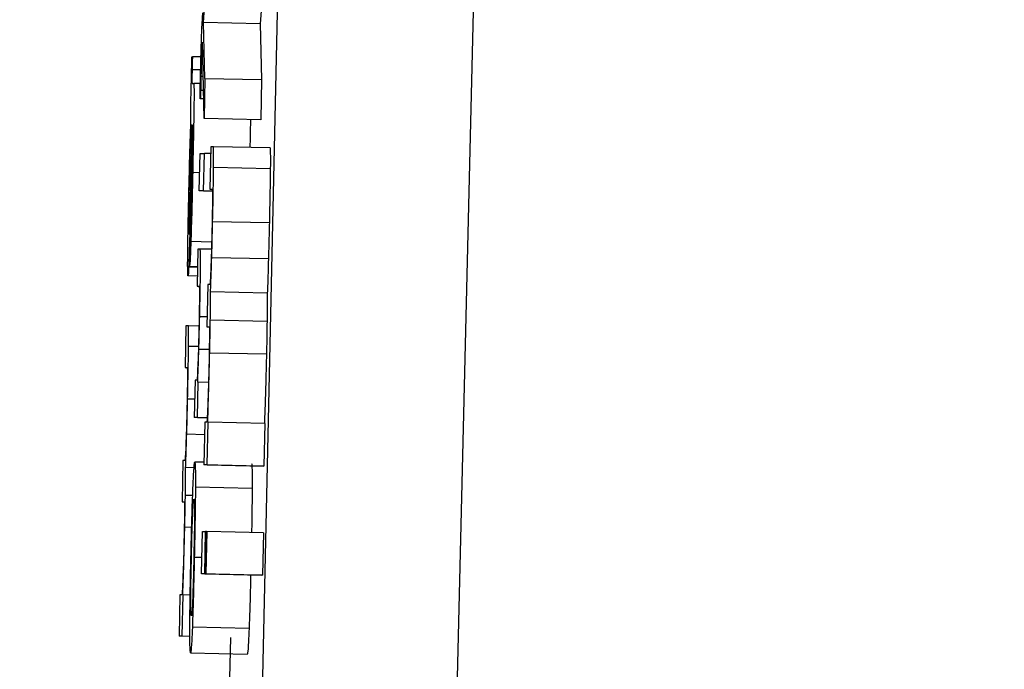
# Model space of a CAD drawing. Header units: inches. Extents: x 170 to 288, y 234 to 248.
# Tile 91 of 192: x 185.98641 to 185.99779, y 243.86801 to 243.87552. Entities that reach past the tile are written whole.
import ezdxf

# ---------------------------------------------------------------- set-up
doc = ezdxf.new("R2010")
doc.units = ezdxf.units.IN
doc.header["$LTSCALE"] = 0.25
doc.header["$MEASUREMENT"] = 0
doc.layers.add('ANNOTATIONS', color=1, linetype='Continuous')
doc.layers.add('SLIM E GUIDE MOTOR LH', color=7, linetype='Continuous')
doc.styles.add('ARIAL', font='arial.ttf', dxfattribs={"height": 0.09375})
doc.dimstyles.new('STANDARD$0', dxfattribs={"dimtxt": 0.09375, "dimasz": 0.09375, "dimexe": 0.03125, "dimexo": 0.046875, "dimgap": 0.09, "dimtad": 0, "dimtih": 1, "dimtoh": 1, "dimdec": 4, "dimzin": 0, "dimdsep": 46, "dimtxsty": 'ARIAL', "dimcen": 0.09, "dimadec": 0, "dimazin": 0, "dimtfac": 1, "dimtdec": 4, "dimtofl": 0, "dimtmove": 0, "dimatfit": 1, "dimfxl": 1, "dimtolj": 1, "dimtzin": 0, "dimarcsym": 0})

# ---------------------------------------------------------------- blocks, each defined once
blk = doc.blocks.new('*D11')
at = {"layer": 'ANNOTATIONS', "color": 0, "lineweight": -2, "transparency": 16777216}
for p, q in [((185.619147, 244.143778), (187.017616, 244.143778)), ((186.986366, 244.050028), (186.986366, 242.359041)), ((186.986366, 240.233194), (186.986366, 241.924181)), ((185.70893, 240.139444), (187.017616, 240.139444))]:
    blk.add_line(p, q, dxfattribs=at)
at = {"layer": 'ANNOTATIONS', "color": 0, "transparency": 16777216}
for points in [[(186.970741, 244.050028), (187.001991, 244.050028), (186.986366, 244.143778)], [(186.970741, 240.233194), (187.001991, 240.233194), (186.986366, 240.139444)]]:
    blk.add_solid(points, dxfattribs=at)
at = {"layer": 'defpoints', "color": 0, "transparency": 16777216}
for p in [(185.572272, 244.143778), (186.986366, 244.143778), (185.662055, 240.139444)]:
    blk.add_point(p, dxfattribs=at)
at = {"layer": 'ANNOTATIONS', "color": 0, "transparency": 16777216, "insert": (186.986366, 242.141611), "char_height": 0.09375, "attachment_point": 5, "style": 'ARIAL'}
blk.add_mtext('\\A1;OPENING \\PHEIGHT', dxfattribs=at)

msp = doc.modelspace()

# ---------------------------------------------------------------- linework, layer by layer
at = {"layer": 'SLIM E GUIDE MOTOR LH'}
for p, q in [((185.98837, 243.829103), (185.990735, 243.937195)), ((185.993123, 243.937238), (185.990539, 243.829118)), ((185.988534, 243.875488), (185.988577, 243.876114)), ((185.989233, 243.8761), (185.98919, 243.875474)), ((185.988549, 243.874844), (185.988534, 243.875488)), ((185.98919, 243.875474), (185.988534, 243.875488)), ((185.98919, 243.875474), (185.989205, 243.874829)), ((185.988539, 243.874379), (185.988521, 243.875261)), ((185.988399, 243.875094), (185.988405, 243.875094)), ((185.988503, 243.875092), (185.988405, 243.875094)), ((185.988525, 243.875083), (185.98851, 243.875083)), ((185.9885, 243.874942), (185.988401, 243.874944)), ((185.988401, 243.874785), (185.98842, 243.874785)), ((185.988496, 243.874783), (185.98842, 243.874785)), ((185.988529, 243.874864), (185.988504, 243.874864)), ((185.988549, 243.874844), (185.988539, 243.874379)), ((185.988549, 243.874844), (185.989205, 243.874829)), ((185.989205, 243.874829), (185.989195, 243.874365)), ((185.988532, 243.874704), (185.9885, 243.874705)), ((185.988498, 243.874608), (185.988493, 243.874608)), ((185.988534, 243.874607), (185.988493, 243.874608)), ((185.988534, 243.874607), (185.988498, 243.874608)), ((185.989195, 243.874365), (185.988539, 243.874379)), ((185.988395, 243.874306), (185.9884, 243.874306)), ((185.988393, 243.874019), (185.988384, 243.873643)), ((185.988399, 243.874047), (185.988389, 243.873652)), ((185.988619, 243.874054), (185.988608, 243.873563)), ((185.988647, 243.874054), (185.988619, 243.874054)), ((185.989303, 243.874039), (185.988647, 243.874054)), ((185.98838, 243.873939), (185.988391, 243.873939)), ((185.988483, 243.873544), (185.988493, 243.873975)), ((185.988493, 243.873975), (185.988543, 243.873975)), ((185.988534, 243.873544), (185.988543, 243.873975)), ((185.988617, 243.873974), (185.988543, 243.873975)), ((185.988488, 243.873753), (185.988408, 243.873755)), ((185.989305, 243.873798), (185.988649, 243.873813)), ((185.988635, 243.873541), (185.988483, 243.873544)), ((185.988534, 243.873544), (185.988483, 243.873544)), ((185.988534, 243.873544), (185.988635, 243.873542)), ((185.988608, 243.873563), (185.988633, 243.873563)), ((185.989295, 243.873173), (185.988639, 243.873187)), ((185.988371, 243.872672), (185.988382, 243.873151)), ((185.988377, 243.872942), (185.988371, 243.872942)), ((185.988627, 243.872951), (185.988387, 243.872957)), ((185.988468, 243.872871), (185.988459, 243.87244)), ((185.988493, 243.872871), (185.988468, 243.872871)), ((185.988625, 243.872868), (185.988493, 243.872871)), ((185.989284, 243.872756), (185.988628, 243.872771)), ((185.988464, 243.872658), (185.988361, 243.87266)), ((185.988371, 243.872672), (185.988464, 243.87267)), ((185.988461, 243.872558), (185.988353, 243.87256)), ((185.988459, 243.87244), (185.988482, 243.87244)), ((185.988584, 243.872461), (185.988573, 243.87197)), ((185.988605, 243.872461), (185.988584, 243.872461)), ((185.989271, 243.872362), (185.988615, 243.872377)), ((185.988575, 243.872086), (185.988489, 243.872088)), ((185.989268, 243.872032), (185.988612, 243.872047)), ((185.98833, 243.871982), (185.98832, 243.871503)), ((185.988358, 243.871982), (185.98833, 243.871982)), ((185.98848, 243.871979), (185.988358, 243.871982)), ((185.988573, 243.87197), (185.988599, 243.87197)), ((185.988474, 243.871744), (185.98836, 243.871746)), ((185.9886, 243.871708), (185.988479, 243.871711)), ((185.989261, 243.871654), (185.988605, 243.871669)), ((185.98832, 243.871503), (185.988344, 243.871503)), ((185.988435, 243.871354), (185.988425, 243.870923)), ((185.988458, 243.871354), (185.988435, 243.871354)), ((185.988462, 243.870923), (185.988471, 243.871331)), ((185.988471, 243.871331), (185.988466, 243.871331)), ((185.988591, 243.871329), (185.988471, 243.871331)), ((185.98843, 243.871134), (185.988349, 243.871136)), ((185.988462, 243.870923), (185.988425, 243.870923)), ((185.988575, 243.870919), (185.988425, 243.870923)), ((185.988462, 243.870923), (185.988575, 243.87092)), ((185.988548, 243.870869), (185.988537, 243.870378)), ((185.98857, 243.870869), (185.988548, 243.870869)), ((185.988575, 243.870378), (185.988586, 243.870869)), ((185.988586, 243.870869), (185.988582, 243.870869)), ((185.989242, 243.870854), (185.988586, 243.870869)), ((185.989242, 243.870854), (185.989231, 243.870363)), ((185.988545, 243.870725), (185.988339, 243.87073)), ((185.988296, 243.870428), (185.988285, 243.869949)), ((185.988317, 243.870428), (185.988296, 243.870428)), ((185.988424, 243.870343), (185.988326, 243.870345)), ((185.988538, 243.870406), (185.988432, 243.870409)), ((185.988575, 243.870378), (185.988537, 243.870378)), ((185.989193, 243.870363), (185.988537, 243.870378)), ((185.988575, 243.870378), (185.989231, 243.870363)), ((185.989231, 243.870363), (185.989193, 243.870363)), ((185.989096, 243.870102), (185.98844, 243.870117)), ((185.988408, 243.870022), (185.988324, 243.870024)), ((185.988285, 243.869949), (185.988311, 243.869949)), ((185.988396, 243.869653), (185.988317, 243.869655)), ((185.988509, 243.869115), (185.98852, 243.869606)), ((185.98852, 243.869606), (185.988558, 243.869606)), ((185.988547, 243.869115), (185.988558, 243.869606)), ((185.988553, 243.869115), (185.988564, 243.869606)), ((185.988564, 243.869606), (185.988558, 243.869606)), ((185.988572, 243.869606), (185.988561, 243.869115)), ((185.988564, 243.869606), (185.988572, 243.869606)), ((185.989228, 243.869591), (185.988572, 243.869606)), ((185.989228, 243.869591), (185.989217, 243.8691)), ((185.988514, 243.869305), (185.988427, 243.869307)), ((185.989165, 243.8691), (185.988509, 243.869115)), ((185.988547, 243.869115), (185.988509, 243.869115)), ((185.988547, 243.869115), (185.989209, 243.8691)), ((185.988561, 243.869115), (185.988553, 243.869115)), ((185.988561, 243.869115), (185.989217, 243.8691)), ((185.989203, 243.8691), (185.989165, 243.8691)), ((185.989217, 243.8691), (185.989209, 243.8691)), ((185.988261, 243.868874), (185.988251, 243.868395)), ((185.988282, 243.868874), (185.988261, 243.868874)), ((185.988287, 243.868395), (185.988298, 243.868874)), ((185.988298, 243.868874), (185.988294, 243.868874)), ((185.98838, 243.868872), (185.988298, 243.868874)), ((185.98906, 243.868486), (185.988404, 243.8685)), ((185.988287, 243.868395), (185.988251, 243.868395)), ((185.988376, 243.868392), (185.988251, 243.868395)), ((185.988844, 243.868382), (185.98883, 243.867751)), ((185.988383, 243.868202), (185.989039, 243.868188))]:
    msp.add_line(p, q, dxfattribs=at)
for points, knots in [([(185.988509, 243.875283), (185.988511, 243.875324), (185.988517, 243.875475), (185.988522, 243.875549), (185.988525, 243.875603)], [0, 0, 0, 0, 0.269738, 1, 1, 1, 1]), ([(185.988499, 243.874927), (185.988501, 243.874983), (185.988503, 243.875094), (185.988507, 243.875211), (185.988509, 243.875268), (185.988509, 243.875283)], [0, 0, 0, 0, 0.421013, 0.842256, 1, 1, 1, 1]), ([(185.988521, 243.875261), (185.988519, 243.875238), (185.988516, 243.87519), (185.988512, 243.875119), (185.98851, 243.875083)], [0, 0, 0, 0, 0.498279, 1, 1, 1, 1]), ([(185.988392, 243.874777), (185.988393, 243.874818), (185.988395, 243.874925), (185.988398, 243.875029), (185.988399, 243.875094)], [0, 0, 0, 0, 0.38149, 1, 1, 1, 1]), ([(185.988405, 243.875094), (185.988404, 243.875071), (185.988403, 243.875036), (185.988402, 243.874985), (185.988401, 243.874958), (185.988401, 243.874944)], [0, 0, 0, 0, 0.488203, 0.741044, 1, 1, 1, 1]), ([(185.98851, 243.875083), (185.988509, 243.875062), (185.988508, 243.875026), (185.988505, 243.874945), (185.988504, 243.874892), (185.988504, 243.874864)], [0, 0, 0, 0, 0.4136912, 0.6934982, 1, 1, 1, 1]), ([(185.988401, 243.874944), (185.988401, 243.874928), (185.9884, 243.874897), (185.988399, 243.874858), (185.988399, 243.874824), (185.9884, 243.874789), (185.988401, 243.874787), (185.988401, 243.874785)], [0, 0, 0, 0, 0.139503, 0.255588, 0.371559, 0.556722, 1, 1, 1, 1]), ([(185.988493, 243.874608), (185.988494, 243.874661), (185.988496, 243.874766), (185.988498, 243.874873), (185.988499, 243.874927)], [0, 0, 0, 0, 0.498105, 1, 1, 1, 1]), ([(185.98842, 243.874785), (185.988421, 243.874777), (185.988423, 243.874765), (185.988424, 243.874644), (185.988422, 243.87446), (185.988416, 243.874156), (185.988411, 243.873906), (185.988408, 243.873755)], [0, 0, 0, 0, 0.208095, 0.351376, 0.494781, 0.694226, 1, 1, 1, 1]), ([(185.988504, 243.874864), (185.988503, 243.874846), (185.988502, 243.87481), (185.988501, 243.874757), (185.988501, 243.874722), (185.9885, 243.874705)], [0, 0, 0, 0, 0.337645, 0.66846, 1, 1, 1, 1]), ([(185.988388, 243.874346), (185.988387, 243.874358), (185.988386, 243.874378), (185.988386, 243.874464), (185.988387, 243.874564), (185.988389, 243.874674), (185.988391, 243.874745), (185.988392, 243.874777)], [0, 0, 0, 0, 0.319074, 0.503717, 0.689436, 0.856532, 1, 1, 1, 1]), ([(185.9885, 243.874705), (185.9885, 243.874692), (185.988499, 243.87466), (185.988499, 243.874628), (185.988498, 243.874608)], [0, 0, 0, 0, 0.386706, 1, 1, 1, 1]), ([(185.988362, 243.873426), (185.988364, 243.873519), (185.988369, 243.873739), (185.988378, 243.874068), (185.988385, 243.874253), (185.988388, 243.874346)], [0, 0, 0, 0, 0.2672575, 0.629668, 1, 1, 1, 1]), ([(185.989076, 243.874367), (185.989075, 243.874309), (185.989073, 243.874207), (185.989071, 243.874093), (185.98907, 243.874044)], [0, 0, 0, 0, 0.571046, 1, 1, 1, 1]), ([(185.98838, 243.873939), (185.988382, 243.873991), (185.988385, 243.874097), (185.988388, 243.874178), (185.988389, 243.874219)], [0, 0, 0, 0, 0.489372, 1, 1, 1, 1]), ([(185.988389, 243.874219), (185.98839, 243.874239), (185.988393, 243.874287), (185.988394, 243.874305), (185.988395, 243.874306), (185.988395, 243.874306)], [0, 0, 0, 0, 0.368926, 0.911075, 1, 1, 1, 1]), ([(185.9884, 243.874306), (185.988399, 243.87426), (185.988397, 243.874168), (185.988394, 243.874069), (185.988393, 243.874019)], [0, 0, 0, 0, 0.4954999, 1, 1, 1, 1]), ([(185.988404, 243.874224), (185.988403, 243.874208), (185.988402, 243.874176), (185.9884, 243.874115), (185.988399, 243.874071), (185.988399, 243.874047)], [0, 0, 0, 0, 0.30234, 0.603682, 1, 1, 1, 1]), ([(185.988402, 243.87374), (185.988404, 243.873834), (185.988407, 243.873974), (185.98841, 243.874146), (185.98841, 243.874244), (185.98841, 243.8743), (185.988409, 243.874306), (185.988408, 243.874308)], [0, 0, 0, 0, 0.342835, 0.509875, 0.678386, 0.823927, 1, 1, 1, 1]), ([(185.988408, 243.874308), (185.988408, 243.874305), (185.988407, 243.874301), (185.988405, 243.87426), (185.988404, 243.874234), (185.988404, 243.874224)], [0, 0, 0, 0, 0.561834, 0.836952, 1, 1, 1, 1]), ([(185.988649, 243.873813), (185.98865, 243.873869), (185.988651, 243.873982), (185.988649, 243.874047), (185.988648, 243.874052), (185.988647, 243.874054)], [0, 0, 0, 0, 0.394642, 0.789841, 1, 1, 1, 1]), ([(185.989303, 243.874039), (185.989304, 243.874032), (185.989306, 243.874017), (185.989306, 243.873907), (185.989306, 243.87382), (185.989305, 243.873798)], [0, 0, 0, 0, 0.425454, 0.853655, 1, 1, 1, 1]), ([(185.988369, 243.873525), (185.988371, 243.873578), (185.988374, 243.873722), (185.988378, 243.873855), (185.98838, 243.873939)], [0, 0, 0, 0, 0.364498, 1, 1, 1, 1]), ([(185.988408, 243.873755), (185.988406, 243.873665), (185.988401, 243.873434), (185.988393, 243.873152), (185.988388, 243.872998), (185.988387, 243.872957)], [0, 0, 0, 0, 0.319121, 0.817047, 1, 1, 1, 1]), ([(185.988639, 243.873187), (185.988642, 243.873322), (185.988646, 243.873554), (185.988649, 243.873737), (185.988649, 243.873813)], [0, 0, 0, 0, 0.582702, 1, 1, 1, 1]), ([(185.989305, 243.873798), (185.989305, 243.873747), (185.989303, 243.873624), (185.989299, 243.873402), (185.989296, 243.873241), (185.989295, 243.873173)], [0, 0, 0, 0, 0.287966, 0.699185, 1, 1, 1, 1]), ([(185.988384, 243.873643), (185.988382, 243.873558), (185.988378, 243.873417), (185.988374, 243.873246), (185.988371, 243.873174), (185.98837, 243.873148)], [0, 0, 0, 0, 0.486679, 0.817044, 1, 1, 1, 1]), ([(185.988389, 243.873652), (185.988386, 243.873532), (185.988381, 243.873288), (185.988374, 243.873058), (185.988371, 243.872942)], [0, 0, 0, 0, 0.495996, 1, 1, 1, 1]), ([(185.988382, 243.873151), (185.988383, 243.873157), (185.988385, 243.873168), (185.988388, 243.873244), (185.988392, 243.87336), (185.988397, 243.873531), (185.9884, 243.873664), (185.988402, 243.87374)], [0, 0, 0, 0, 0.224796, 0.383527, 0.542813, 0.741786, 1, 1, 1, 1]), ([(185.988633, 243.873563), (185.988634, 243.873559), (185.988636, 243.873552), (185.988637, 243.873475), (185.988636, 243.873377), (185.988634, 243.873245), (185.988632, 243.873152), (185.988631, 243.8731)], [0, 0, 0, 0, 0.332536, 0.501882, 0.673369, 0.82019, 1, 1, 1, 1]), ([(185.988351, 243.872795), (185.988351, 243.872846), (185.988352, 243.872973), (185.988357, 243.873197), (185.98836, 243.873359), (185.988362, 243.873426)], [0, 0, 0, 0, 0.285517, 0.706069, 1, 1, 1, 1]), ([(185.988363, 243.873173), (185.988364, 243.87322), (185.988365, 243.873327), (185.988368, 243.873454), (185.988369, 243.873525)], [0, 0, 0, 0, 0.437637, 1, 1, 1, 1]), ([(185.988628, 243.872771), (185.98863, 243.872824), (185.988633, 243.872956), (185.988637, 243.873101), (185.988639, 243.873187)], [0, 0, 0, 0, 0.400422, 1, 1, 1, 1]), ([(185.988364, 243.873039), (185.988364, 243.873044), (185.988362, 243.873052), (185.988362, 243.873115), (185.988363, 243.873158), (185.988363, 243.873173)], [0, 0, 0, 0, 0.492228, 0.825367, 1, 1, 1, 1]), ([(185.98837, 243.873148), (185.988369, 243.873121), (185.988367, 243.873068), (185.988365, 243.873041), (185.988364, 243.87304), (185.988364, 243.873039)], [0, 0, 0, 0, 0.4130884, 0.8262023, 1, 1, 1, 1]), ([(185.988631, 243.8731), (185.988629, 243.873036), (185.988626, 243.872909), (185.988622, 243.872756), (185.988619, 243.87268), (185.988618, 243.87265)], [0, 0, 0, 0, 0.372932, 0.745968, 1, 1, 1, 1]), ([(185.989295, 243.873173), (185.989293, 243.873115), (185.98929, 243.872971), (185.989286, 243.872837), (185.989284, 243.872756)], [0, 0, 0, 0, 0.399448, 1, 1, 1, 1]), ([(185.988371, 243.872942), (185.98837, 243.8729), (185.988366, 243.872787), (185.988363, 243.872709), (185.988361, 243.87266)], [0, 0, 0, 0, 0.371649, 1, 1, 1, 1]), ([(185.988387, 243.872957), (185.988385, 243.872896), (185.98838, 243.872774), (185.988375, 243.872685), (185.988372, 243.872676), (185.988371, 243.872672)], [0, 0, 0, 0, 0.343962, 0.688156, 1, 1, 1, 1]), ([(185.988489, 243.872088), (185.988491, 243.872189), (185.988495, 243.872362), (185.988498, 243.872581), (185.988499, 243.872739), (185.988498, 243.872854), (185.988495, 243.872865), (185.988493, 243.872871)], [0, 0, 0, 0, 0.2128, 0.361093, 0.509835, 0.704302, 1, 1, 1, 1]), ([(185.988353, 243.87256), (185.988352, 243.872567), (185.98835, 243.87258), (185.98835, 243.872684), (185.98835, 243.872767), (185.988351, 243.872795)], [0, 0, 0, 0, 0.445751, 0.812706, 1, 1, 1, 1]), ([(185.988615, 243.872377), (185.988617, 243.872435), (185.988621, 243.872553), (185.988626, 243.872698), (185.988628, 243.872771)], [0, 0, 0, 0, 0.494625, 1, 1, 1, 1]), ([(185.989284, 243.872756), (185.989282, 243.872701), (185.989278, 243.872555), (185.989274, 243.872436), (185.989271, 243.872362)], [0, 0, 0, 0, 0.377301, 1, 1, 1, 1]), ([(185.988361, 243.87266), (185.98836, 243.872636), (185.988357, 243.872572), (185.988354, 243.872565), (185.988353, 243.87256)], [0, 0, 0, 0, 0.377594, 1, 1, 1, 1]), ([(185.988618, 243.87265), (185.988616, 243.872608), (185.988612, 243.872505), (185.988608, 243.872466), (185.988606, 243.872462), (185.988605, 243.872461)], [0, 0, 0, 0, 0.314151, 0.776792, 1, 1, 1, 1]), ([(185.988482, 243.87244), (185.988484, 243.872434), (185.988486, 243.872425), (185.988486, 243.872321), (185.988485, 243.872219), (185.988483, 243.872099), (185.988482, 243.872019), (185.988481, 243.87198)], [0, 0, 0, 0, 0.413144, 0.568863, 0.725659, 0.865886, 1, 1, 1, 1]), ([(185.988612, 243.872047), (185.988613, 243.872113), (185.988615, 243.872245), (185.988615, 243.872333), (185.988615, 243.872377)], [0, 0, 0, 0, 0.503918, 1, 1, 1, 1]), ([(185.989271, 243.872362), (185.989271, 243.872325), (185.989271, 243.872238), (185.989269, 243.872108), (185.989268, 243.872032)], [0, 0, 0, 0, 0.420797, 1, 1, 1, 1]), ([(185.988479, 243.871711), (185.988481, 243.871761), (185.988484, 243.871881), (185.988487, 243.872011), (185.988489, 243.872088)], [0, 0, 0, 0, 0.415638, 1, 1, 1, 1]), ([(185.988605, 243.871669), (185.988606, 243.871718), (185.988609, 243.871848), (185.988611, 243.871971), (185.988612, 243.872047)], [0, 0, 0, 0, 0.374152, 1, 1, 1, 1]), ([(185.98836, 243.871746), (185.98836, 243.871802), (185.988361, 243.871912), (185.98836, 243.871975), (185.988358, 243.87198), (185.988358, 243.871982)], [0, 0, 0, 0, 0.394497, 0.789603, 1, 1, 1, 1]), ([(185.988481, 243.87198), (185.988479, 243.871922), (185.988477, 243.871807), (185.988472, 243.871649), (185.988469, 243.871567), (185.988467, 243.871524)], [0, 0, 0, 0, 0.324302, 0.647743, 1, 1, 1, 1]), ([(185.988599, 243.87197), (185.9886, 243.871967), (185.988602, 243.871961), (185.988602, 243.871896), (185.988601, 243.871809), (185.988599, 243.87169), (185.988598, 243.871604), (185.988597, 243.871554)], [0, 0, 0, 0, 0.303919, 0.474885, 0.647885, 0.796864, 1, 1, 1, 1]), ([(185.989268, 243.872032), (185.989267, 243.871987), (185.989265, 243.871867), (185.989263, 243.871736), (185.989261, 243.871654)], [0, 0, 0, 0, 0.374315, 1, 1, 1, 1]), ([(185.988349, 243.871136), (185.988352, 243.871268), (185.988357, 243.871494), (185.988359, 243.871672), (185.98836, 243.871746)], [0, 0, 0, 0, 0.582701, 1, 1, 1, 1]), ([(185.988466, 243.871331), (185.988468, 243.871387), (185.988473, 243.871499), (185.988477, 243.87164), (185.988479, 243.871711)], [0, 0, 0, 0, 0.49371, 1, 1, 1, 1]), ([(185.988582, 243.870869), (185.988586, 243.871006), (185.988594, 243.871216), (185.988601, 243.871519), (185.988604, 243.871643), (185.988605, 243.871669)], [0, 0, 0, 0, 0.595427, 0.915217, 1, 1, 1, 1]), ([(185.989261, 243.871654), (185.989258, 243.871553), (185.989253, 243.871324), (185.989245, 243.871058), (185.989239, 243.87091), (185.989237, 243.870854)], [0, 0, 0, 0, 0.328057, 0.745232, 1, 1, 1, 1]), ([(185.988344, 243.871503), (185.988345, 243.871498), (185.988347, 243.871492), (185.988348, 243.871417), (185.988347, 243.871321), (185.988345, 243.871193), (185.988343, 243.871101), (185.988342, 243.871051)], [0, 0, 0, 0, 0.33219, 0.501992, 0.673289, 0.820142, 1, 1, 1, 1]), ([(185.988467, 243.871524), (185.988465, 243.871467), (185.988461, 243.871374), (185.988459, 243.871359), (185.988458, 243.871354)], [0, 0, 0, 0, 0.611118, 1, 1, 1, 1]), ([(185.988597, 243.871554), (185.988595, 243.871489), (185.988592, 243.871359), (185.988587, 243.8712), (185.988584, 243.87112), (185.988583, 243.871086)], [0, 0, 0, 0, 0.363547, 0.727163, 1, 1, 1, 1]), ([(185.988339, 243.87073), (185.988341, 243.870782), (185.988344, 243.870911), (185.988348, 243.871052), (185.988349, 243.871136)], [0, 0, 0, 0, 0.403547, 1, 1, 1, 1]), ([(185.988342, 243.871051), (185.98834, 243.870989), (185.988338, 243.870864), (185.988333, 243.870716), (185.98833, 243.870642), (185.988329, 243.870612)], [0, 0, 0, 0, 0.373074, 0.745954, 1, 1, 1, 1]), ([(185.988583, 243.871086), (185.988581, 243.871045), (185.988577, 243.870944), (185.988573, 243.870878), (185.988571, 243.870871), (185.98857, 243.870869)], [0, 0, 0, 0, 0.301793, 0.733719, 1, 1, 1, 1]), ([(185.988326, 243.870345), (185.988329, 243.870403), (185.988333, 243.870518), (185.988337, 243.870659), (185.988339, 243.87073)], [0, 0, 0, 0, 0.494087, 1, 1, 1, 1]), ([(185.988329, 243.870612), (185.988328, 243.870571), (185.988323, 243.87047), (185.98832, 243.870433), (185.988317, 243.870429), (185.988317, 243.870428)], [0, 0, 0, 0, 0.314083, 0.776963, 1, 1, 1, 1]), ([(185.988324, 243.870024), (185.988325, 243.870088), (185.988326, 243.870217), (185.988326, 243.870303), (185.988326, 243.870345)], [0, 0, 0, 0, 0.503241, 1, 1, 1, 1]), ([(185.988411, 243.870104), (185.988413, 243.870159), (185.98842, 243.870309), (185.988427, 243.870396), (185.988431, 243.870405), (185.988432, 243.870409)], [0, 0, 0, 0, 0.264208, 0.726562, 1, 1, 1, 1]), ([(185.988432, 243.870409), (185.988435, 243.870399), (185.988439, 243.870383), (185.98844, 243.870198), (185.98844, 243.870117)], [0, 0, 0, 0, 0.564672, 1, 1, 1, 1]), ([(185.989088, 243.870394), (185.989091, 243.870385), (185.989095, 243.870368), (185.989096, 243.870183), (185.989096, 243.870102)], [0, 0, 0, 0, 0.564945, 1, 1, 1, 1]), ([(185.98844, 243.870117), (185.988439, 243.870045), (185.988438, 243.869902), (185.988433, 243.869608), (185.988429, 243.869404), (185.988427, 243.869307)], [0, 0, 0, 0, 0.341486, 0.684047, 1, 1, 1, 1]), ([(185.988317, 243.869655), (185.988318, 243.869703), (185.98832, 243.86983), (185.988322, 243.869949), (185.988324, 243.870024)], [0, 0, 0, 0, 0.377096, 1, 1, 1, 1]), ([(185.988388, 243.869307), (185.988391, 243.869421), (185.988396, 243.869652), (185.988404, 243.869928), (185.988409, 243.870054), (185.988411, 243.870104)], [0, 0, 0, 0, 0.374261, 0.750826, 1, 1, 1, 1]), ([(185.989096, 243.870102), (185.989095, 243.870031), (185.989094, 243.869891), (185.989091, 243.869692), (185.989089, 243.869594)], [0, 0, 0, 0, 0.509119, 1, 1, 1, 1]), ([(185.988311, 243.869949), (185.988312, 243.869945), (185.988313, 243.869939), (185.988314, 243.869876), (185.988313, 243.869792), (185.988311, 243.869675), (185.988309, 243.869591), (185.988308, 243.869542)], [0, 0, 0, 0, 0.303589, 0.474907, 0.64792, 0.796826, 1, 1, 1, 1]), ([(185.988408, 243.869789), (185.98841, 243.869834), (185.988416, 243.869958), (185.98842, 243.869976), (185.988422, 243.869978), (185.988423, 243.869978)], [0, 0, 0, 0, 0.33354, 0.922007, 1, 1, 1, 1]), ([(185.988423, 243.869978), (185.988424, 243.869974), (185.988427, 243.869965), (185.988429, 243.869892), (185.988429, 243.869811), (185.988429, 243.8698)], [0, 0, 0, 0, 0.409067, 0.922525, 1, 1, 1, 1]), ([(185.988394, 243.869307), (185.988395, 243.869372), (185.988398, 243.869504), (185.988403, 243.869673), (185.988406, 243.869752), (185.988408, 243.869789)], [0, 0, 0, 0, 0.3479017, 0.6972431, 1, 1, 1, 1]), ([(185.988429, 243.8698), (185.988429, 243.869759), (185.988428, 243.869675), (185.988425, 243.869494), (185.988422, 243.869366), (185.988421, 243.869304)], [0, 0, 0, 0, 0.3393002, 0.6801047, 1, 1, 1, 1]), ([(185.988294, 243.868874), (185.988298, 243.869008), (185.988305, 243.869213), (185.988313, 243.869508), (185.988316, 243.869629), (185.988317, 243.869655)], [0, 0, 0, 0, 0.595097, 0.914989, 1, 1, 1, 1]), ([(185.988308, 243.869542), (185.988307, 243.869479), (185.988304, 243.869352), (185.988299, 243.869197), (185.988296, 243.86912), (185.988295, 243.869086)], [0, 0, 0, 0, 0.363538, 0.726896, 1, 1, 1, 1]), ([(185.988375, 243.868507), (185.988376, 243.868584), (185.988377, 243.86874), (185.988382, 243.869034), (185.988386, 243.869227), (185.988388, 243.869307)], [0, 0, 0, 0, 0.368163, 0.7380829, 1, 1, 1, 1]), ([(185.988386, 243.868821), (185.988387, 243.868869), (185.988387, 243.868965), (185.98839, 243.869146), (185.988393, 243.869263), (185.988394, 243.869307)], [0, 0, 0, 0, 0.381808, 0.766919, 1, 1, 1, 1]), ([(185.988421, 243.869304), (185.988419, 243.869216), (185.988416, 243.869068), (185.98841, 243.868889), (185.988405, 243.868755), (185.988398, 243.868649), (185.988395, 243.868639), (185.988393, 243.868633)], [0, 0, 0, 0, 0.191661, 0.321516, 0.451209, 0.660159, 1, 1, 1, 1]), ([(185.988427, 243.869307), (185.988424, 243.869185), (185.988418, 243.868941), (185.98841, 243.868664), (185.988405, 243.868542), (185.988404, 243.8685)], [0, 0, 0, 0, 0.395723, 0.794727, 1, 1, 1, 1]), ([(185.989078, 243.869102), (185.989077, 243.869045), (185.989073, 243.868866), (185.989066, 243.86865), (185.989061, 243.868527), (185.98906, 243.868486)], [0, 0, 0, 0, 0.23595, 0.740382, 1, 1, 1, 1]), ([(185.988295, 243.869086), (185.988294, 243.869046), (185.98829, 243.868948), (185.988285, 243.868883), (185.988283, 243.868876), (185.988282, 243.868874)], [0, 0, 0, 0, 0.30187, 0.733696, 1, 1, 1, 1]), ([(185.988393, 243.868633), (185.988391, 243.868636), (185.988388, 243.868644), (185.988386, 243.868713), (185.988386, 243.868806), (185.988386, 243.868821)], [0, 0, 0, 0, 0.374808, 0.897129, 1, 1, 1, 1]), ([(185.988383, 243.868202), (185.988382, 243.868207), (185.988378, 243.868218), (185.988375, 243.868327), (185.988375, 243.868473), (185.988375, 243.868507)], [0, 0, 0, 0, 0.3324317, 0.8446647, 1, 1, 1, 1]), ([(185.988404, 243.8685), (185.988402, 243.868445), (185.988395, 243.868299), (185.988389, 243.868214), (185.988385, 243.868206), (185.988383, 243.868202)], [0, 0, 0, 0, 0.271054, 0.727423, 1, 1, 1, 1]), ([(185.98906, 243.868486), (185.989057, 243.868431), (185.989051, 243.868284), (185.989044, 243.868199), (185.989041, 243.868191), (185.989039, 243.868188)], [0, 0, 0, 0, 0.271231, 0.727204, 1, 1, 1, 1])]:
    msp.add_open_spline(points, degree=3, knots=knots, dxfattribs=at)

# ---------------------------------------------------------------- dimensions: what is measured, and where the dimension line sits
at = {"layer": 'ANNOTATIONS'}
dim = msp.add_linear_dim(base=(186.986366, 244.143778), p1=(185.662055, 240.139444), p2=(185.572272, 244.143778), angle=90, text='OPENING \\PHEIGHT', dimstyle='STANDARD$0', dxfattribs=at)
dim.commit()
dim.dimension.update_dxf_attribs({"geometry": '*D11', "text_midpoint": (186.986366, 242.141611)})

doc.saveas('drawing.dxf')
